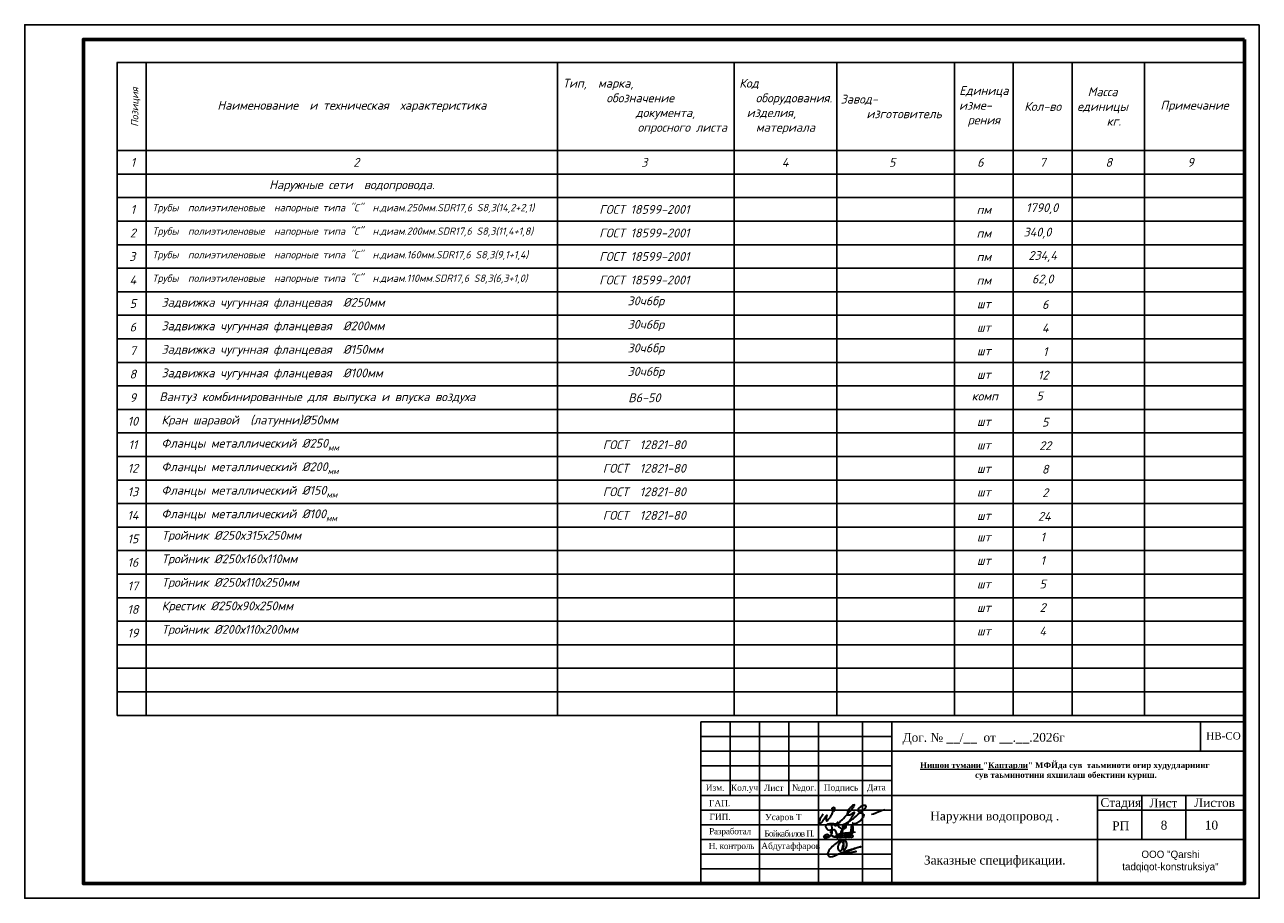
# Model space of a CAD drawing. Header units: millimetres. Extents: x 3960971 to 4113015, y -456608 to 60100.
# Tile 3 of 61: x 4002369 to 4044369, y -393008 to -363308. Entities that reach past the tile are written whole.
import ezdxf

# ---------------------------------------------------------------- set-up
doc = ezdxf.new("R2010")
doc.units = ezdxf.units.MM
for name, color, linetype, lineweight in [('Razmeri', 161, 'Continuous', 13), ('НАДПИСИ', 7, 'Continuous', 35), ('СПЛОШНАЯ  ОСНОВНАЯ', 1, 'Continuous', 60), ('Элемент модели - Зона_Ном_пера__41', 7, 'Continuous', 25)]:
    doc.layers.add(name, color=color, linetype=linetype, lineweight=lineweight)
doc.layers.add('Элемент модели - Зона', color=7, linetype='Continuous')
doc.styles.add('OOO-Kazar', font='GOST_AU.ttf')
doc.styles.add('seviyorum', font='times.ttf')
doc.styles.add('style2', font='isocpeui.ttf', dxfattribs={"height": 250})

# ---------------------------------------------------------------- blocks, each defined once
blk = doc.blocks.new('апт')
at = {"color": 5, "lineweight": 30, "ltscale": 0.9375}
for points in [[(1884126, 87381, -168), (1883530, 85357, -168), (1882840, 85415, -168), (1883073, 85856, -168), (1883593, 85825, -168), (1883369, 85492, -168), (1883132, 85620, -168), (1883215, 85735, -168)], [(1884184, 86783, -168), (1883773, 86559, -168), (1883146, 87275, -168), (1884970, 87588, -168), (1885608, 87018, -168), (1886571, 87051, -168), (1886537, 87555, -168), (1886101, 87521, -168), (1886089, 87062, -168), (1886324, 87286, -168), (1886302, 87387, -168)], [(1884194, 86517, -168), (1884525, 86744, -168), (1884774, 85493, -168), (1884243, 85628, -168), (1885145, 85590, -168), (1885220, 85961, -168), (1885010, 85384, -168), (1885292, 85460, -168), (1885423, 85944, -168), (1885288, 85557, -168), (1885435, 85405, -168), (1885991, 86799, -168), (1885793, 86445, -168), (1885734, 85371, -168), (1886072, 85515, -168), (1885806, 85733, -168)], [(1886052, 85481, -168), (1886359, 85462, -168), (1886443, 86123, -168), (1886323, 85654, -168), (1886527, 85402, -168), (1886900, 85853, -168), (1886848, 86109, -168), (1886667, 85733, -168), (1886953, 85408, -168), (1887202, 85785, -168), (1887240, 86072, -168), (1887051, 85883, -168), (1887179, 85431, -168), (1887609, 87398, -168), (1887730, 86509, -168), (1887466, 85785, -168), (1887549, 85853, -168), (1887722, 85793, -168), (1887722, 85416, -168), (1887421, 85431, -168), (1887406, 85529, -168), (1886997, 85717, -168), (1884971, 85821, -168), (1887046, 86252, -168), (1887104, 86252, -168), (1888230, 86357, -168)]]:
    blk.add_spline(points, degree=3, dxfattribs=at)

msp = doc.modelspace()

# ---------------------------------------------------------------- linework, layer by layer
at = {"color": 7, "linetype": 'Continuous'}
for p, q in [((4025369.451, -387008.3, 38291.9), (4043869.451, -387008.3, 38291.9)), ((4025369.451, -392508.3, 38291.9), (4025369.451, -387008.3, 38291.9)), ((4026369.451, -389508.3, 38291.9), (4026369.451, -387008.3, 38291.9)), ((4027369.451, -392508.3, 38291.9), (4027369.451, -387008.3, 38291.9)), ((4028369.451, -389508.3, 38291.9), (4028369.451, -387008.3, 38291.9)), ((4029369.451, -392508.3, 38291.9), (4029369.451, -387008.3, 38291.9)), ((4030869.451, -392508.3, 38291.9), (4030869.451, -387008.3, 38291.9)), ((4031869.451, -392508.3, 38291.9), (4031869.451, -387008.3, 38291.9)), ((4042369.451, -388008.3, 38291.9), (4042369.451, -387008.3, 38291.9)), ((4043869.451, -387008.3, 38291.9), (4043869.451, -392508.3, 38291.9)), ((4043869.451, -392508.3, 38291.9), (4043869.451, -387008.3, 38291.9)), ((4031869.451, -388008.3, 38291.9), (4043869.451, -388008.3, 38291.9)), ((4025369.451, -389008.3, 38291.9), (4031869.451, -389008.3, 38291.9)), ((4025369.451, -389508.3, 38291.9), (4031869.451, -389508.3, 38291.9)), ((4031869.451, -389508.3, 38291.9), (4043869.451, -389508.3, 38291.9)), ((4038869.451, -389508.3, 38291.9), (4038869.451, -392508.3, 38291.9)), ((4040369.451, -391008.3, 38291.9), (4040369.451, -389508.3, 38291.9)), ((4041869.451, -391008.3, 38291.9), (4041869.451, -389508.3, 38291.9)), ((4038869.451, -390008.3, 38291.9), (4043869.451, -390008.3, 38291.9)), ((4031869.451, -391008.3, 38291.9), (4043869.451, -391008.3, 38291.9)), ((4025369.451, -392508.3, 38291.9), (4043869.451, -392508.3, 38291.9))]:
    msp.add_line(p, q, dxfattribs=at)
at = {"linetype": 'ByBlock', "ltscale": 0.2, "elevation": 38291.9}
for points in [[(4005499.451, -364588.3), (4043869.451, -364588.3)], [(4005519.451, -364588.3), (4005519.451, -386788.3)], [(4006499.451, -364588.3), (4006499.451, -386788.3)], [(4020499.451, -364588.3), (4020499.451, -386788.3)], [(4026499.451, -364588.3), (4026499.451, -386788.3)], [(4029999.451, -364588.3), (4029999.451, -386788.3)], [(4033999.451, -364588.3), (4033999.451, -386788.3)], [(4040459.451, -364588.3), (4040459.451, -386788.3)], [(4005499.451, -367588.3), (4043869.451, -367588.3)], [(4005499.451, -368388.3), (4043869.451, -368388.3)], [(4005499.451, -369188.3), (4043869.451, -369188.3)], [(4005499.451, -369988.3), (4043869.451, -369988.3)], [(4005499.451, -370788.3), (4043869.451, -370788.3)], [(4005499.451, -371588.3), (4043869.451, -371588.3)], [(4005499.451, -372388.3), (4043869.451, -372388.3)], [(4005499.451, -373188.3), (4043869.451, -373188.3)], [(4005499.451, -373988.3), (4043869.451, -373988.3)], [(4005499.451, -374788.3), (4043869.451, -374788.3)], [(4005499.451, -375588.3), (4043869.451, -375588.3)], [(4005499.451, -376388.3), (4043869.451, -376388.3)], [(4005499.451, -377188.3), (4043869.451, -377188.3)], [(4005499.451, -377988.3), (4043869.451, -377988.3)], [(4005499.451, -378788.3), (4043869.451, -378788.3)], [(4005499.451, -379588.3), (4043869.451, -379588.3)], [(4005499.451, -380388.3), (4043869.451, -380388.3)], [(4005499.451, -381188.3), (4043869.451, -381188.3)], [(4005499.451, -381988.3), (4043869.451, -381988.3)], [(4005499.451, -382788.3), (4043869.451, -382788.3)], [(4005499.451, -383588.3), (4043869.451, -383588.3)], [(4005519.451, -384388.3), (4043889.451, -384388.3)], [(4005519.451, -385188.3), (4043889.451, -385188.3)], [(4005519.451, -385988.3), (4043889.451, -385988.3)], [(4005519.451, -385988.3), (4043889.451, -385988.3)], [(4005519.451, -386788.3), (4043889.451, -386788.3)]]:
    msp.add_lwpolyline(points, dxfattribs=at)
at = {"color": 7, "linetype": 'ByBlock', "ltscale": 0.2, "elevation": 38291.9}
for points in [[(4035999.451, -364588.3), (4035999.451, -386788.3)], [(4037999.451, -364588.3), (4037999.451, -386788.3)]]:
    msp.add_lwpolyline(points, dxfattribs=at)
at = {"color": 7, "linetype": 'Continuous', "elevation": 38291.9}
for points in [[(4025369.451, -387508.3), (4031869.451, -387508.3)], [(4025369.451, -388008.3), (4031869.451, -388008.3)], [(4025369.451, -388508.3), (4031869.451, -388508.3)], [(4025369.451, -390008.3), (4031869.451, -390008.3)], [(4025369.451, -390508.3), (4031869.451, -390508.3)], [(4025369.451, -391008.3), (4031869.451, -391008.3)], [(4025369.451, -391508.3), (4031869.451, -391508.3)], [(4025369.451, -392008.3), (4031869.451, -392008.3)]]:
    msp.add_lwpolyline(points, dxfattribs=at)
at = {"layer": 'НАДПИСИ', "lineweight": 25, "elevation": 38291.9}
msp.add_lwpolyline([(4044369.451, -363308.3), (4002369.451, -363308.3), (4002369.451, -393008.3), (4044369.451, -393008.3), (4044369.451, -363308.3)], dxfattribs=at)
at = {"layer": 'НАДПИСИ', "color": 186, "lineweight": 30, "true_color": 0x1c0070}
for points, knots in [([(4029537.788, -390152.754, 38291.9), (4029451.5, -390252.194, 38291.9), (4029438.48, -390279.909, 38291.9), (4029438.48, -390279.909, 38291.9), (4029438.48, -390279.909, 38291.9), (4029438.48, -390279.909, 38291.9), (4029419.345, -390298.026, 38291.9), (4029402.658, -390380.971, 38291.9), (4029402.658, -390380.971, 38291.9), (4029385.97, -390463.914, 38291.9), (4029401.215, -390477.761, 38291.9), (4029417.31, -390478.779, 38291.9), (4029417.31, -390478.779, 38291.9), (4029433.403, -390479.796, 38291.9), (4029514.593, -390400.131, 38291.9), (4029514.593, -390400.131, 38291.9), (4029514.593, -390400.131, 38291.9), (4029514.593, -390400.131, 38291.9), (4029561.8, -390323.104, 38291.9), (4029561.8, -390323.104, 38291.9), (4029561.8, -390323.104, 38291.9), (4029561.8, -390323.104, 38291.9), (4029599.66, -390260.346, 38291.9), (4029599.66, -390260.346, 38291.9), (4029599.66, -390260.346, 38291.9), (4029599.66, -390260.346, 38291.9), (4029627.33, -390216.336, 38291.9), (4029627.33, -390216.336, 38291.9), (4029627.33, -390216.336, 38291.9), (4029627.33, -390216.336, 38291.9), (4029653.38, -390186.989, 38291.9), (4029653.38, -390186.989, 38291.9), (4029653.38, -390186.989, 38291.9), (4029653.38, -390186.989, 38291.9), (4029636.29, -390257.081, 38291.9), (4029636.29, -390257.081, 38291.9), (4029636.29, -390257.081, 38291.9), (4029636.29, -390257.081, 38291.9), (4029632.218, -390333.706, 38291.9), (4029632.218, -390333.706, 38291.9), (4029632.218, -390333.706, 38291.9), (4029632.218, -390333.706, 38291.9), (4029637.105, -390364.676, 38291.9), (4029637.105, -390364.676, 38291.9), (4029637.105, -390364.676, 38291.9), (4029637.105, -390364.676, 38291.9), (4029641.993, -390382.604, 38291.9), (4029666.408, -390369.564, 38291.9), (4029666.408, -390369.564, 38291.9), (4029690.825, -390356.521, 38291.9), (4029716.873, -390320.664, 38291.9), (4029716.873, -390320.664, 38291.9), (4029716.873, -390320.664, 38291.9), (4029716.873, -390320.664, 38291.9), (4029765.715, -390265.234, 38291.9), (4029765.715, -390265.234, 38291.9), (4029765.715, -390265.234, 38291.9), (4029765.715, -390265.234, 38291.9), (4029809.683, -390198.396, 38291.9), (4029809.683, -390198.396, 38291.9), (4029809.683, -390198.396, 38291.9), (4029809.683, -390198.396, 38291.9), (4029837.353, -390151.131, 38291.9), (4029837.353, -390151.131, 38291.9), (4029837.353, -390151.131, 38291.9), (4029837.353, -390151.131, 38291.9), (4029858.523, -390084.294, 38291.9), (4029858.523, -390084.294, 38291.9), (4029858.523, -390084.294, 38291.9), (4029858.523, -390084.294, 38291.9), (4029859.34, -390030.496, 38291.9), (4029859.34, -390030.496, 38291.9), (4029859.34, -390030.496, 38291.9), (4029859.34, -390030.496, 38291.9), (4029847.115, -389976.709, 38291.9), (4029847.115, -389976.709, 38291.9), (4029847.115, -389976.709, 38291.9), (4029847.115, -389976.709, 38291.9), (4029834.098, -389940.841, 38291.9), (4029834.098, -389940.841, 38291.9), (4029834.098, -389940.841, 38291.9), (4029834.098, -389940.841, 38291.9), (4029891.888, -389913.541, 38291.9), (4029891.888, -389913.541, 38291.9), (4029891.888, -389913.541, 38291.9), (4029891.888, -389913.541, 38291.9), (4029918.753, -389919.659, 38291.9), (4029915.498, -389944.106, 38291.9), (4029915.498, -389944.106, 38291.9), (4029909.85, -389986.574, 38291.9), (4029906.83, -390027.174, 38291.9), (4029899.225, -390069.619, 38291.9)], [0, 0, 0, 0, 0.043478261, 0.043478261, 0.043478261, 0.065217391, 0.086956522, 0.086956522, 0.086956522, 0.108695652, 0.130434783, 0.130434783, 0.130434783, 0.152173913, 0.173913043, 0.173913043, 0.173913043, 0.195652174, 0.217391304, 0.217391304, 0.217391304, 0.239130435, 0.260869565, 0.260869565, 0.260869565, 0.282608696, 0.304347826, 0.304347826, 0.304347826, 0.326086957, 0.347826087, 0.347826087, 0.347826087, 0.369565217, 0.391304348, 0.391304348, 0.391304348, 0.413043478, 0.434782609, 0.434782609, 0.434782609, 0.456521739, 0.47826087, 0.47826087, 0.47826087, 0.5, 0.52173913, 0.52173913, 0.52173913, 0.543478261, 0.565217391, 0.565217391, 0.565217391, 0.586956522, 0.608695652, 0.608695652, 0.608695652, 0.630434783, 0.652173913, 0.652173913, 0.652173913, 0.673913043, 0.695652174, 0.695652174, 0.695652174, 0.717391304, 0.739130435, 0.739130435, 0.739130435, 0.760869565, 0.782608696, 0.782608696, 0.782608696, 0.804347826, 0.826086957, 0.826086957, 0.826086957, 0.847826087, 0.869565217, 0.869565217, 0.869565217, 0.891304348, 0.913043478, 0.913043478, 0.913043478, 0.934782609, 0.956521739, 0.956521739, 0.956521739, 0.97826087, 1, 1, 1, 1]), ([(4030040.093, -390411.941, 38291.9), (4030040.093, -390411.941, 38291.9), (4029941.59, -390514.646, 38291.9), (4029941.59, -390514.646, 38291.9), (4029941.59, -390514.646, 38291.9), (4029941.59, -390514.646, 38291.9), (4029920.418, -390543.179, 38291.9), (4029945.663, -390539.096, 38291.9), (4029945.663, -390539.096, 38291.9), (4029970.905, -390535.014, 38291.9), (4029989.628, -390513.014, 38291.9), (4029989.628, -390513.014, 38291.9), (4029989.628, -390513.014, 38291.9), (4029989.628, -390513.014, 38291.9), (4030092.96, -390424.994, 38291.9), (4030164.598, -390353.266, 38291.9), (4030164.598, -390353.266, 38291.9), (4030236.233, -390281.541, 38291.9), (4030444.623, -390048.424, 38291.9), (4030444.623, -390048.424, 38291.9), (4030444.623, -390048.424, 38291.9), (4030444.623, -390048.424, 38291.9), (4030547.195, -389926.166, 38291.9), (4030547.195, -389926.166, 38291.9), (4030547.195, -389926.166, 38291.9), (4030547.195, -389926.166, 38291.9), (4030560.223, -389919.659, 38291.9), (4030578.13, -389877.269, 38291.9), (4030578.13, -389877.269, 38291.9), (4030596.035, -389834.881, 38291.9), (4030602.545, -389828.371, 38291.9), (4030568.355, -389838.146, 38291.9), (4030568.355, -389838.146, 38291.9), (4030534.165, -389847.921, 38291.9), (4030495.098, -389882.156, 38291.9), (4030495.098, -389882.156, 38291.9), (4030495.098, -389882.156, 38291.9), (4030495.098, -389882.156, 38291.9), (4030438.113, -389940.841, 38291.9), (4030438.113, -389940.841, 38291.9), (4030438.113, -389940.841, 38291.9), (4030438.113, -389940.841, 38291.9), (4030397.413, -389991.374, 38291.9), (4030397.413, -389991.374, 38291.9), (4030397.413, -389991.374, 38291.9), (4030397.413, -389991.374, 38291.9), (4030363.22, -390066.364, 38291.9), (4030363.22, -390066.364, 38291.9), (4030363.22, -390066.364, 38291.9), (4030363.22, -390066.364, 38291.9), (4030353.458, -390123.416, 38291.9), (4030353.458, -390123.416, 38291.9), (4030353.458, -390123.416, 38291.9), (4030353.458, -390123.416, 38291.9), (4030343.67, -390167.416, 38291.9), (4030364.843, -390172.314, 38291.9), (4030364.843, -390172.314, 38291.9), (4030386.015, -390177.214, 38291.9), (4030447.875, -390169.059, 38291.9), (4030447.875, -390169.059, 38291.9), (4030447.875, -390169.059, 38291.9), (4030447.875, -390169.059, 38291.9), (4030504.86, -390136.456, 38291.9), (4030504.86, -390136.456, 38291.9), (4030504.86, -390136.456, 38291.9), (4030504.86, -390136.456, 38291.9), (4030568.355, -390090.814, 38291.9), (4030568.355, -390090.814, 38291.9), (4030568.355, -390090.814, 38291.9), (4030568.355, -390090.814, 38291.9), (4030589.528, -390079.406, 38291.9), (4030589.528, -390079.406, 38291.9), (4030589.528, -390079.406, 38291.9), (4030589.528, -390079.406, 38291.9), (4030558.59, -390173.946, 38291.9), (4030558.59, -390173.946, 38291.9), (4030558.59, -390173.946, 38291.9), (4030558.59, -390173.946, 38291.9), (4030434.858, -390359.776, 38291.9), (4030434.858, -390359.776, 38291.9), (4030434.858, -390359.776, 38291.9), (4030407.378, -390398.151, 38291.9), (4030252.215, -390647.361, 38291.9), (4030218.328, -390612.456, 38291.9), (4030218.328, -390612.456, 38291.9), (4030148.168, -390540.216, 38291.9), (4030454.25, -390371.856, 38291.9), (4030499.973, -390341.031, 38291.9), (4030499.973, -390341.031, 38291.9), (4030499.973, -390341.031, 38291.9), (4030547.205, -390307.601, 38291.9), (4030656.275, -390211.436, 38291.9), (4030656.275, -390211.436, 38291.9), (4030765.345, -390115.274, 38291.9), (4030889.908, -390006.046, 38291.9), (4030889.908, -390006.046, 38291.9), (4030889.908, -390006.046, 38291.9), (4030910.945, -389983.891, 38291.9), (4031020.05, -389884.439, 38291.9), (4030985.143, -389862.596, 38291.9), (4030985.143, -389862.596, 38291.9), (4030917.7, -389820.419, 38291.9), (4030760.67, -389918.159, 38291.9), (4030727.913, -389971.811, 38291.9), (4030727.913, -389971.811, 38291.9), (4030710.005, -390001.159, 38291.9), (4030716.525, -390046.791, 38291.9), (4030729.545, -390059.834, 38291.9), (4030729.545, -390059.834, 38291.9), (4030763.03, -390093.374, 38291.9), (4030859.865, -390126.716, 38291.9), (4030906.18, -390153.569, 38291.9), (4030906.18, -390153.569, 38291.9), (4030906.18, -390153.569, 38291.9), (4030930.595, -390192.694, 38291.9), (4030901.293, -390231.816, 38291.9), (4030901.293, -390231.816, 38291.9), (4030871.99, -390270.939, 38291.9), (4030822.705, -390350.666, 38291.9), (4030822.705, -390350.666, 38291.9), (4030822.705, -390350.666, 38291.9), (4030822.705, -390350.666, 38291.9), (4030736.458, -390417.644, 38291.9), (4030736.458, -390417.644, 38291.9), (4030736.458, -390417.644, 38291.9), (4030705.505, -390441.681, 38291.9), (4030633.155, -390475.456, 38291.9), (4030593.083, -390473.779, 38291.9), (4030593.083, -390473.779, 38291.9), (4030586.16, -390473.491, 38291.9), (4030572.225, -390476.531, 38291.9), (4030547.195, -390464.104, 38291.9), (4030547.195, -390464.104, 38291.9), (4030522.163, -390451.679, 38291.9), (4030521.145, -390452.696, 38291.9), (4030521.145, -390452.696, 38291.9)], [0, 0, 0, 0, 0.029411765, 0.029411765, 0.029411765, 0.044117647, 0.058823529, 0.058823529, 0.058823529, 0.073529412, 0.088235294, 0.088235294, 0.088235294, 0.102941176, 0.117647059, 0.117647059, 0.117647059, 0.132352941, 0.147058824, 0.147058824, 0.147058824, 0.161764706, 0.176470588, 0.176470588, 0.176470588, 0.191176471, 0.205882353, 0.205882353, 0.205882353, 0.220588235, 0.235294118, 0.235294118, 0.235294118, 0.25, 0.264705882, 0.264705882, 0.264705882, 0.279411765, 0.294117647, 0.294117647, 0.294117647, 0.308823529, 0.323529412, 0.323529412, 0.323529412, 0.338235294, 0.352941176, 0.352941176, 0.352941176, 0.367647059, 0.382352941, 0.382352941, 0.382352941, 0.397058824, 0.411764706, 0.411764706, 0.411764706, 0.426470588, 0.441176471, 0.441176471, 0.441176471, 0.455882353, 0.470588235, 0.470588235, 0.470588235, 0.485294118, 0.5, 0.5, 0.5, 0.514705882, 0.529411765, 0.529411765, 0.529411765, 0.544117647, 0.558823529, 0.558823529, 0.558823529, 0.573529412, 0.588235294, 0.588235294, 0.588235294, 0.602941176, 0.617647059, 0.617647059, 0.617647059, 0.632352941, 0.647058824, 0.647058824, 0.647058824, 0.661764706, 0.676470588, 0.676470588, 0.676470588, 0.691176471, 0.705882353, 0.705882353, 0.705882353, 0.720588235, 0.735294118, 0.735294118, 0.735294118, 0.75, 0.764705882, 0.764705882, 0.764705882, 0.779411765, 0.794117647, 0.794117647, 0.794117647, 0.808823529, 0.823529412, 0.823529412, 0.823529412, 0.838235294, 0.852941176, 0.852941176, 0.852941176, 0.867647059, 0.882352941, 0.882352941, 0.882352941, 0.897058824, 0.911764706, 0.911764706, 0.911764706, 0.926470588, 0.941176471, 0.941176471, 0.941176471, 0.955882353, 0.970588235, 0.970588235, 0.970588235, 0.985294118, 1, 1, 1, 1]), ([(4031173.993, -390139.711, 38291.9), (4031173.993, -390139.711, 38291.9), (4031200.053, -390149.499, 38291.9), (4031247.26, -390134.824, 38291.9), (4031247.26, -390134.824, 38291.9), (4031294.47, -390120.151, 38291.9), (4031532.173, -390012.566, 38291.9), (4031532.173, -390012.566, 38291.9), (4031532.173, -390012.566, 38291.9), (4031532.173, -390012.566, 38291.9), (4031611.94, -389989.751, 38291.9), (4031639.623, -389988.119, 38291.9)], [0, 0, 0, 0, 0.333333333, 0.333333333, 0.333333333, 0.5, 0.666666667, 0.666666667, 0.666666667, 0.833333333, 1, 1, 1, 1]), ([(4030222.346, -391165.568, 38291.9), (4030222.921, -391140.788, 38291.9), (4030206.741, -391103.778, 38291.9), (4030182.496, -391093.113, 38291.9), (4030182.496, -391093.113, 38291.9), (4030155.016, -391081.023, 38291.9), (4030118.161, -391097.848, 38291.9), (4030102.031, -391115.053, 38291.9), (4030102.031, -391115.053, 38291.9), (4030070.661, -391148.508, 38291.9), (4030050.401, -391204.293, 38291.9), (4030050.401, -391204.293, 38291.9), (4030050.401, -391204.293, 38291.9), (4030031.636, -391241.883, 38291.9), (4030026.451, -391332.693, 38291.9), (4030054.451, -391366.548, 38291.9), (4030054.451, -391366.548, 38291.9), (4030078.296, -391395.378, 38291.9), (4030119.536, -391423.308, 38291.9), (4030148.601, -391380.748, 38291.9), (4030148.601, -391380.748, 38291.9), (4030205.866, -391296.898, 38291.9), (4030190.311, -391277.703, 38291.9), (4030220.476, -391187.053, 38291.9), (4030220.476, -391187.053, 38291.9), (4030222.501, -391180.968, 38291.9), (4030225.536, -391090.713, 38291.9), (4030225.536, -391090.713, 38291.9), (4030225.536, -391090.713, 38291.9), (4030225.536, -391090.713, 38291.9), (4030216.426, -391304.688, 38291.9), (4030216.426, -391304.688, 38291.9), (4030216.426, -391304.688, 38291.9), (4030216.426, -391304.688, 38291.9), (4030214.401, -391343.223, 38291.9), (4030222.501, -391356.408, 38291.9), (4030222.501, -391356.408, 38291.9), (4030230.601, -391369.593, 38291.9), (4030239.711, -391383.793, 38291.9), (4030250.846, -391374.663, 38291.9), (4030250.846, -391374.663, 38291.9), (4030284.156, -391347.348, 38291.9), (4030316.116, -391295.903, 38291.9), (4030328.796, -391253.983, 38291.9), (4030328.796, -391253.983, 38291.9), (4030338.921, -391220.518, 38291.9), (4030338.926, -391167.778, 38291.9), (4030337.911, -391155.613, 38291.9), (4030337.911, -391155.613, 38291.9), (4030334.171, -391110.733, 38291.9), (4030316.996, -391065.538, 38291.9), (4030274.131, -391044.063, 38291.9), (4030274.131, -391044.063, 38291.9), (4030136.656, -390975.193, 38291.9), (4029844.881, -391238.208, 38291.9), (4029772.006, -391323.958, 38291.9), (4029772.006, -391323.958, 38291.9), (4029739.071, -391362.708, 38291.9), (4029665.691, -391488.358, 38291.9), (4029697.091, -391544.018, 38291.9), (4029697.091, -391544.018, 38291.9), (4029759.971, -391655.468, 38291.9), (4029966.676, -391534.638, 38291.9), (4030050.306, -391501.428, 38291.9), (4030050.306, -391501.428, 38291.9), (4030050.306, -391501.428, 38291.9), (4030383.466, -391376.693, 38291.9), (4030383.466, -391376.693, 38291.9), (4030383.466, -391376.693, 38291.9), (4030383.466, -391376.693, 38291.9), (4030536.331, -391324.973, 38291.9), (4030599.096, -391306.718, 38291.9), (4030599.096, -391306.718, 38291.9), (4030661.861, -391288.463, 38291.9), (4030812.701, -391253.983, 38291.9), (4030812.701, -391253.983, 38291.9), (4030812.701, -391253.983, 38291.9), (4030690.491, -391293.823, 38291.9), (4030549.456, -391346.548, 38291.9), (4030428.876, -391398.943, 38291.9), (4030428.876, -391398.943, 38291.9), (4030365.716, -391426.383, 38291.9), (4030313.041, -391440.598, 38291.9), (4030259.956, -391478.103, 38291.9), (4030259.956, -391478.103, 38291.9), (4030259.956, -391478.103, 38291.9), (4030241.541, -391494.843, 38291.9), (4030265.836, -391491.798, 38291.9), (4030265.836, -391491.798, 38291.9), (4030290.131, -391488.753, 38291.9), (4030513.856, -391437.033, 38291.9), (4030513.856, -391437.033, 38291.9), (4030513.856, -391437.033, 38291.9), (4030513.856, -391437.033, 38291.9), (4030658.621, -391412.698, 38291.9), (4030658.621, -391412.698, 38291.9), (4030658.621, -391412.698, 38291.9), (4030658.621, -391412.698, 38291.9), (4030591.806, -391442.108, 38291.9), (4030591.806, -391442.108, 38291.9), (4030591.806, -391442.108, 38291.9), (4030591.806, -391442.108, 38291.9), (4030582.186, -391450.213, 38291.9), (4030592.311, -391456.808, 38291.9)], [0, 0, 0, 0, 0.038461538, 0.038461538, 0.038461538, 0.057692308, 0.076923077, 0.076923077, 0.076923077, 0.096153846, 0.115384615, 0.115384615, 0.115384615, 0.134615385, 0.153846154, 0.153846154, 0.153846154, 0.173076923, 0.192307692, 0.192307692, 0.192307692, 0.211538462, 0.230769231, 0.230769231, 0.230769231, 0.25, 0.269230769, 0.269230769, 0.269230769, 0.288461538, 0.307692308, 0.307692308, 0.307692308, 0.326923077, 0.346153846, 0.346153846, 0.346153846, 0.365384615, 0.384615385, 0.384615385, 0.384615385, 0.403846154, 0.423076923, 0.423076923, 0.423076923, 0.442307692, 0.461538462, 0.461538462, 0.461538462, 0.480769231, 0.5, 0.5, 0.5, 0.519230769, 0.538461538, 0.538461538, 0.538461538, 0.557692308, 0.576923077, 0.576923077, 0.576923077, 0.596153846, 0.615384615, 0.615384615, 0.615384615, 0.634615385, 0.653846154, 0.653846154, 0.653846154, 0.673076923, 0.692307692, 0.692307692, 0.692307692, 0.711538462, 0.730769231, 0.730769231, 0.730769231, 0.75, 0.769230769, 0.769230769, 0.769230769, 0.788461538, 0.807692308, 0.807692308, 0.807692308, 0.826923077, 0.846153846, 0.846153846, 0.846153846, 0.865384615, 0.884615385, 0.884615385, 0.884615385, 0.903846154, 0.923076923, 0.923076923, 0.923076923, 0.942307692, 0.961538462, 0.961538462, 0.961538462, 0.980769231, 1, 1, 1, 1]), ([(4029840.605, -390780.356, 38291.9), (4029840.605, -390780.356, 38291.9), (4029814.548, -390795.029, 38291.9), (4029791.765, -390785.244, 38291.9), (4029791.765, -390785.244, 38291.9), (4029768.98, -390775.456, 38291.9), (4029847.128, -390695.589, 38291.9), (4029847.128, -390695.589, 38291.9)], [0, 0, 0, 0, 0.5, 0.5, 0.5, 0.75, 1, 1, 1, 1])]:
    msp.add_open_spline(points, degree=3, knots=knots, dxfattribs=at)
at = {"layer": 'СПЛОШНАЯ  ОСНОВНАЯ', "elevation": 38291.9}
msp.add_lwpolyline([(4043869.451, -363808.3), (4004369.451, -363808.3), (4004369.451, -392508.3), (4043869.451, -392508.3)], close=True, dxfattribs=at)

# ---------------------------------------------------------------- block references
at = {"layer": 'Razmeri', "color": 7, "lineweight": 20, "xscale": 0.199571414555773, "yscale": 0.199571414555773, "zscale": 0.199571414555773}
msp.add_blockref('апт', (3653800.108, -407981.546, -321937.087), dxfattribs=at)

# ---------------------------------------------------------------- texts
at = {"color": 0, "lineweight": 25, "style": 'style2'}
msp.add_text('340,0', height=300, dxfattribs=at).set_placement((4036345.734, -370509.242, 38291.9))
at = {"color": 7, "lineweight": 40, "style": 'style2'}
for s, p in [('12', (4036839.167, -375371.412, 38291.9)), ('24', (4036841.553, -380170.76, 38291.9))]:
    msp.add_text(s, height=300, dxfattribs=at).set_placement(p)
at = {"linetype": 'ByBlock', "ltscale": 0.2, "style": 'style2'}
for s, insert, char_height, width, attachment_point in [('Тип,  марка,                           обозначение                         документа,                     опросного листа', (4023499.451, -366088.3, 38291.9), 300, 6000, 5), ('Код                  оборудования. изделия,      материала', (4028249.451, -366088.3, 38291.9), 300, 3500, 5), ('Единица изме-    рения', (4034999.451, -366088.3, 38291.9), 300, 2000, 5), ('Масса   единицы      кг.', (4039229.451, -366088.3, 38291.9), 300, 2460, 5), ('Завод-                  изготовитель', (4031999.451, -366088.3, 38291.9), 300, 4000, 5), ('Наименование  и техническая  характеристика', (4013499.451, -366088.3, 38291.9), 300, 14000, 5), ('Кол-во', (4036999.451, -366088.3, 38291.9), 300, 2000, 5), ('Примечание', (4042164.451, -366088.3, 38291.9), 300, 3410, 5), ('1', (4006049.451, -367988.3, 38291.9), 300, 1000, 5), ('2', (4013649.451, -367988.3, 38291.9), 300, 1000, 5), ('3', (4023449.451, -367988.3, 38291.9), 300, 1000, 5), ('4', (4028239.451, -367988.3, 38291.9), 300, 1000, 5), ('5', (4031879.451, -367988.3, 38291.9), 300, 1000, 5), ('6', (4034879.451, -367988.3, 38291.9), 300, 1000, 5), ('7', (4036999.451, -367988.3, 38291.9), 300, 1000, 5), ('8', (4039249.451, -367988.3, 38291.9), 300, 1000, 5), ('9', (4042029.451, -367988.3, 38291.9), 300, 1000, 5), ('Наружные сети  водопровода.', (4013499.451, -368788.3, 38291.9), 300, 14000, 5), ('1', (4006049.451, -369588.3, 38291.9), 300, 1000, 5), ('Трубы  полиэтиленовые  напорные типа "С"  н.диам.250мм.SDR17,6 S8,3(14,2+2,1)  ', (4006707.806, -369561.128, 38291.9), 250, 14533.17568, 4), ('ГОСТ 18599-2001', (4023449.451, -369588.3, 38291.9), 300, 4467.2, 5), ('пм', (4034999.451, -369598.3, 38291.9), 300, 2000, 5), ('2', (4006049.451, -370388.3, 38291.9), 300, 1000, 5), ('Трубы  полиэтиленовые  напорные типа "С"  н.диам.200мм.SDR17,6 S8,3(11,4+1,8)  ', (4006707.806, -370361.128, 38291.9), 250, 14533.17568, 4), ('ГОСТ 18599-2001', (4023449.451, -370388.3, 38291.9), 300, 4467.2, 5), ('пм', (4034999.451, -370398.3, 38291.9), 300, 2000, 5), ('3', (4006029.451, -371188.3, 38291.9), 300, 1000, 5), ('Трубы  полиэтиленовые  напорные типа "С"  н.диам.160мм.SDR17,6 S8,3(9,1+1,4)  ', (4006707.806, -371161.128, 38291.9), 250, 14533.17568, 4), ('ГОСТ 18599-2001', (4023449.451, -371188.3, 38291.9), 300, 4467.2, 5), ('пм', (4034999.451, -371198.3, 38291.9), 300, 2000, 5), ('4', (4006049.451, -371988.3, 38291.9), 300, 1000, 5), ('Трубы  полиэтиленовые  напорные типа "С"  н.диам.110мм.SDR17,6 S8,3(6,3+1,0)  ', (4006707.806, -371961.128, 38291.9), 250, 14533.17568, 4), ('ГОСТ 18599-2001', (4023449.451, -371988.3, 38291.9), 300, 4467.2, 5), ('пм', (4034999.451, -371998.3, 38291.9), 300, 2000, 5), ('30ч6бр', (4023499.451, -372738.3, 38291.9), 300, 4467.2, 5), ('5', (4006049.451, -372788.3, 38291.9), 300, 1000, 5), ('Задвижка чугунная фланцевая  %%C250мм', (4007020.576, -372788.3, 38291.9), 300, 13988.87592, 4), ('шт', (4034999.451, -372798.3, 38291.9), 300, 2000, 5), ('Задвижка чугунная фланцевая  %%C200мм', (4007020.576, -373588.3, 38291.9), 300, 13988.87592, 4), ('30ч6бр', (4023499.451, -373538.3, 38291.9), 300, 4467.2, 5), ('6', (4006049.451, -373588.3, 38291.9), 300, 1000, 5), ('шт', (4034999.451, -373598.3, 38291.9), 300, 2000, 5), ('7', (4006049.451, -374388.3, 38291.9), 300, 1000, 5), ('Задвижка чугунная фланцевая  %%C150мм', (4007020.576, -374388.3, 38291.9), 300, 13988.87592, 4), ('30ч6бр', (4023499.451, -374338.3, 38291.9), 300, 4467.2, 5), ('шт', (4034999.451, -374398.3, 38291.9), 300, 2000, 5), ('8', (4006049.451, -375188.3, 38291.9), 300, 1000, 5), ('Задвижка чугунная фланцевая  %%C100мм', (4007020.576, -375188.3, 38291.9), 300, 13988.87592, 4), ('30ч6бр', (4023499.451, -375138.3, 38291.9), 300, 4467.2, 5), ('шт', (4034999.451, -375198.3, 38291.9), 300, 2000, 5), ('9', (4006049.451, -375988.3, 38291.9), 300, 1000, 5), ('Вантуз комбинированные для выпуска и впуска воздуха', (4006950.451, -375997.8, 38291.9), 300, 13490, 4), (' В6-50', (4022710.451, -375992.057, 38291.9), 300, 7872.67011, 4), ('комп', (4034583.451, -375934.307, 38291.9), 300, 13490, 4), ('5', (4036785.451, -375928.807, 38291.9), 300, 13490, 4), ('10', (4006049.451, -376788.3, 38291.9), 300, 1000, 5), ('Кран шаравой  (латунни)%%C50мм', (4007020.576, -376788.3, 38291.9), 300, 13988.87592, 4), ('шт', (4034999.451, -376798.3, 38291.9), 300, 2000, 5), ('11', (4006049.451, -377588.3, 38291.9), 300, 1000, 5), ('\\A1;Фланцы металлический %%C250{\\H0.7x;\\S^ мм;}', (4007020.576, -377588.3, 38291.9), 300, 14000, 4), ('ГОСТ  12821-80', (4023449.451, -377588.3, 38291.9), 300, 4467.2, 5), ('шт', (4034999.451, -377597.649, 38291.9), 300, 2000, 5), ('12', (4006049.451, -378388.3, 38291.9), 300, 1000, 5), ('\\A1;Фланцы металлический %%C200{\\H0.7x;\\S^ мм;}', (4007020.576, -378388.3, 38291.9), 300, 14000, 4), ('ГОСТ  12821-80', (4023449.451, -378388.3, 38291.9), 300, 4467.2, 5), ('шт', (4034999.451, -378397.649, 38291.9), 300, 2000, 5), ('13', (4006049.451, -379188.3, 38291.9), 300, 1000, 5), ('\\A1;Фланцы металлический %%C150{\\H0.7x;\\S^ мм;}', (4007020.576, -379188.3, 38291.9), 300, 14000, 4), ('ГОСТ  12821-80', (4023449.451, -379188.3, 38291.9), 300, 4467.2, 5), ('шт', (4034999.451, -379197.649, 38291.9), 300, 2000, 5), ('14', (4006049.451, -379988.3, 38291.9), 300, 1000, 5), ('\\A1;Фланцы металлический %%C100{\\H0.7x;\\S^ мм;}', (4007020.576, -379988.3, 38291.9), 300, 14000, 4), ('ГОСТ  12821-80', (4023449.451, -379988.3, 38291.9), 300, 4467.2, 5), ('шт', (4034999.451, -379997.649, 38291.9), 300, 2000, 5), ('15', (4006049.451, -380788.3, 38291.9), 300, 1000, 5), ('\\A1;Тройник {\\A0;%%C250х315х250мм}', (4007029.451, -380707.944, 38291.9), 300, 14000, 4), ('шт', (4034999.451, -380723.795, 38291.9), 300, 2000, 5), ('\\A1;Тройник {\\A0;%%C250х160х110мм}', (4007029.451, -381507.944, 38291.9), 300, 14000, 4), ('16', (4006049.451, -381588.3, 38291.9), 300, 1000, 5), ('шт', (4034999.451, -381523.795, 38291.9), 300, 2000, 5), ('17', (4006049.451, -382388.3, 38291.9), 300, 1000, 5), ('\\A1;Тройник {\\A0;%%C250х110х250мм}', (4007029.451, -382307.944, 38291.9), 300, 14000, 4), ('шт', (4034999.451, -382323.795, 38291.9), 300, 2000, 5), ('18', (4006049.451, -383188.3, 38291.9), 300, 1000, 5), ('\\A1;Крестик {\\A0;%%C250х90х250мм}', (4007029.451, -383107.944, 38291.9), 300, 14000, 4), ('шт', (4034999.451, -383123.795, 38291.9), 300, 2000, 5), ('19', (4006049.451, -383988.3, 38291.9), 300, 1000, 5), ('\\A1;Тройник {\\A0;%%C200х110х200мм}', (4007029.451, -383907.944, 38291.9), 300, 14000, 4), ('шт', (4034999.451, -383923.795, 38291.9), 300, 2000, 5)]:
    msp.add_mtext(s, dxfattribs=dict(at, insert=insert, char_height=char_height, width=width, attachment_point=attachment_point))
at = {"linetype": 'ByBlock', "ltscale": 0.2, "insert": (4006144.451, -366108.3, 38291.9), "char_height": 250, "width": 2960, "attachment_point": 5, "rotation": 90, "style": 'style2'}
msp.add_mtext('Позиция', dxfattribs=at)
at = {"color": 0, "linetype": 'ByBlock', "ltscale": 0.2, "char_height": 300, "attachment_point": 5, "style": 'style2'}
for s, insert, width in [('1790,0', (4036979.32, -369564.456, 38291.9), 2000), ('6', (4037086.667, -372821.412, 38291.9), 1000), ('5', (4036999.451, -382323.795, 38291.9), 2000)]:
    msp.add_mtext(s, dxfattribs=dict(at, insert=insert, width=width))
at = {"color": 7, "linetype": 'ByBlock', "ltscale": 0.2, "char_height": 300, "attachment_point": 5, "style": 'style2'}
for s, insert, width in [('{\\C0;234,4}', (4036999.451, -371188.3, 38291.9), 2000), ('62,0', (4036999.451, -371988.3, 38291.9), 2000), ('4', (4037086.667, -373621.412, 38291.9), 1000), ('1', (4037086.667, -374421.412, 38291.9), 1000), ('5', (4037086.667, -376821.412, 38291.9), 1000), ('22', (4037086.667, -377620.76, 38291.9), 1000), ('8', (4037086.667, -378420.76, 38291.9), 1000), ('{\\C0;2}', (4037086.667, -379220.76, 38291.9), 1000), ('1', (4036999.451, -380723.795, 38291.9), 2000), ('1', (4036999.451, -381523.795, 38291.9), 2000), ('2', (4036999.451, -383123.795, 38291.9), 2000), ('{\\C0;4}', (4036999.451, -383923.795, 38291.9), 2000)]:
    msp.add_mtext(s, dxfattribs=dict(at, insert=insert, width=width))
at = {"color": 7, "lineweight": 13, "insert": (4041346.106, -391758.3, 38291.9), "char_height": 250, "attachment_point": 5}
msp.add_mtext('{\\fAlgerian|b0|i0|c0|p82;OOO} {\\fAlgerian|b0|i0|c0|p82;"Qarshi \\Ptadqiqot-konstruksiya"}', dxfattribs=at)
at = {"layer": 'Элемент модели - Зона', "linetype": 'Continuous', "char_height": 300, "width": 7000, "attachment_point": 5, "style": 'seviyorum'}
for s, insert in [('Наружни водопровод .', (4035369.451, -390258.3, 38291.9)), ('Заказные спецификации.', (4035369.451, -391758.3, 38291.9))]:
    msp.add_mtext(s, dxfattribs=dict(at, insert=insert))
at = {"layer": 'Элемент модели - Зона_Ном_пера__41', "color": 0, "linetype": 'Continuous', "lineweight": 5, "attachment_point": 1, "style": 'seviyorum'}
for s, insert, char_height in [('Дог. № __/__  от __.__.2026г', (4032233.513, -387386.642, 38291.9), 300), ('НВ-CO', (4042564.032, -387360.754, 38291.9), 250), ('Изм.', (4025539.229, -389144.497, 38291.9), 210), ('Кол.уч.', (4026395.497, -389144.497, 38291.9), 210), ('Лист', (4027520.6, -389146.743, 38291.9), 210), ('№дог.', (4028472.227, -389134.692, 38291.9), 210), ('Подпись', (4029554.105, -389134.692, 38291.9), 210), ('Дата', (4031025.217, -389128.975, 38291.9), 210), ('ГАП.', (4025650.198, -389666.679, 38291.9), 210), ('Стадия', (4038966.581, -389604.692, 38291.9), 300), ('Лист ', (4040632.145, -389615.822, 38291.9), 300), ('Листов ', (4042152.995, -389606.097, 38291.9), 300), ('ГИП.', (4025667.376, -390135.747, 38291.9), 210), ('Усаров Т', (4027554.37, -390141.418, 38291.9), 210), ('{\\T0.95;Разработал}', (4025650.198, -390621.972, 38291.9), 210), ('РП', (4039366.266, -390393.605, 38291.9), 300), ('{\\T0.85;Бойкабилов П.}', (4027529.834, -390698.464, 38291.9), 210), ('{\\T0.95;Н. контроль}', (4025638.755, -391125.361, 38291.9), 210), ('Абдугаффаров', (4027428.223, -391122.39, 38291.9), 210)]:
    msp.add_mtext(s, dxfattribs=dict(at, insert=insert, char_height=char_height))
at = {"layer": 'Элемент модели - Зона_Ном_пера__41', "color": 0, "linetype": 'Continuous', "lineweight": 5}
for s, insert, char_height, width, attachment_point, style in [('{\\fTimes New Roman|b1|i0|c204|p18;\\L\\C7;Нишон тумани\\l "\\LКаптарли\\l" МФЙда сув  таьминоти оғир худудларнинг\\P сув таьминотини яхшилаш обектини куриш. }', (4037753.036, -388380.908, 38291.9), 200, 17973.69854, 2, 'OOO-Kazar'), ('8', (4041014.249, -390370.275, 38291.9), 300, 1334.28666, 1, 'seviyorum'), ('10', (4042514.249, -390370.275, 38291.9), 300, 612.27478, 1, 'seviyorum')]:
    msp.add_mtext(s, dxfattribs=dict(at, insert=insert, char_height=char_height, width=width, attachment_point=attachment_point, style=style))

doc.saveas('drawing.dxf')
